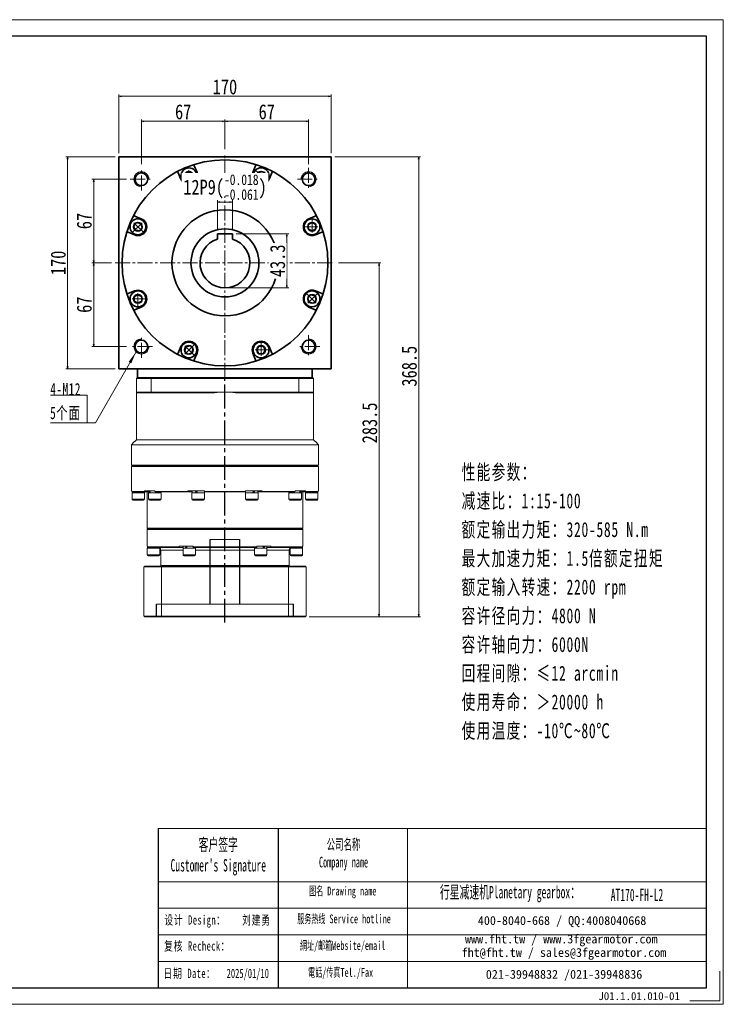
# Model space of a CAD drawing. Header units: millimetres. Extents: x -42 to 1087, y -38 to 750.
# Tile 5 of 5: x 515 to 1087, y -38 to 750. Entities that reach past the tile are written whole.
import ezdxf

# ---------------------------------------------------------------- set-up
doc = ezdxf.new("R2010")
doc.units = ezdxf.units.MM
doc.set_wipeout_variables(frame=1)
for name, pattern in [('CENTER2', [28.575, 19.05, -3.175, 3.175, -3.175]), ('DASHED', [0.75, 0.5, -0.25]), ('点画线', [18, 12, -2, 2, -2])]:
    doc.linetypes.add(name, pattern=pattern)
for name, color, linetype in [('3中心线层', 1, 'CENTER2'), ('6文字层', 3, 'Continuous'), ('7标注层', 4, 'Continuous')]:
    doc.layers.add(name, color=color, linetype=linetype)
for name, color, linetype, lineweight in [('EB0', 7, 'Continuous', 35), ('SLD-0', 7, 'Continuous', 18), ('中心线层', 1, '点画线', 18), ('图框_外框线', 7, 'Continuous', 18), ('尺寸线层', 3, 'Continuous', 18), ('粗实线层', 7, 'Continuous', 35)]:
    doc.layers.add(name, color=color, linetype=linetype, lineweight=lineweight)
doc.styles.add('SLDTEXTSTYLE4', font='SimSun.ttf', dxfattribs={"width": 0.566667})
doc.styles.get("Standard").update_dxf_attribs({"font": 'SimSun.ttf'})
doc.styles.add('宋体', font='SimSun.ttf', dxfattribs={"width": 0.8})
doc.styles.add('标准', font='SimSun.ttf', dxfattribs={"width": 0.667})
doc.styles.add('样式 1', font='SimSun.ttf')
doc.dimstyles.new('A水平标注$0', dxfattribs={"dimtxt": 3.5, "dimasz": 2, "dimexe": 1.5, "dimexo": 3, "dimgap": 1.1, "dimtad": 1, "dimtoh": 1, "dimdec": 4, "dimdsep": 46, "dimtxsty": '宋体', "dimblk": 'OPEN', "dimcen": 3, "dimclrd": 3, "dimclre": 3, "dimclrt": 6, "dimadec": 0, "dimazin": 0, "dimtm": 1e-09, "dimtfac": 1, "dimtdec": 4, "dimtix": 1, "dimtmove": 0, "dimatfit": 3, "dimldrblk": 'OPEN', "dimfxl": 0, "dimlwd": 13, "dimlwe": 13, "dimarcsym": 0})

# ---------------------------------------------------------------- blocks, each defined once
blk = doc.blocks.new('_Open')
at = {"color": 0, "linetype": 'ByBlock', "lineweight": -2}
for p, q in [((-1, 0.17), (0, 0)), ((-1, -0.17), (0, 0)), ((0, 0), (-1, 0))]:
    blk.add_line(p, q, dxfattribs=at)
blk = doc.blocks.new('*D13')
at = {"layer": 'Defpoints', "color": 0, "transparency": 16777216}
for p in [(764.1, 688.94), (594.1, 640.51), (764.1, 640.51)]:
    blk.add_point(p, dxfattribs=at)
at = {"layer": '尺寸线层', "color": 3, "lineweight": 13, "transparency": 16777216}
for p, q in [((594.1, 643.51), (594.1, 690.44)), ((596.1, 688.94), (762.1, 688.94)), ((764.1, 643.51), (764.1, 690.44))]:
    blk.add_line(p, q, dxfattribs=at)
at = {"layer": '尺寸线层', "color": 3, "lineweight": 13, "transparency": 16777216, "xscale": 2, "yscale": 2, "zscale": 2, "rotation": 180}
blk.add_blockref('_Open', (594.1, 688.94), dxfattribs=at)
at = {"layer": '尺寸线层', "color": 3, "lineweight": 13, "transparency": 16777216, "xscale": 2, "yscale": 2, "zscale": 2}
blk.add_blockref('_Open', (764.1, 688.94), dxfattribs=at)
at = {"layer": '尺寸线层', "color": 6, "transparency": 16777216, "insert": (679.1, 696.44), "char_height": 12, "attachment_point": 5, "style": '宋体'}
blk.add_mtext('170', dxfattribs=at)
blk = doc.blocks.new('*D14')
at = {"layer": 'Defpoints', "color": 0, "transparency": 16777216}
for p in [(764.1, 640.51), (743.6, 272.01), (834.36, 272.01)]:
    blk.add_point(p, dxfattribs=at)
at = {"layer": '尺寸线层', "color": 3, "lineweight": 13, "transparency": 16777216}
for p, q in [((767.1, 640.51), (835.86, 640.51)), ((834.36, 638.51), (834.36, 274.01)), ((746.6, 272.01), (835.86, 272.01))]:
    blk.add_line(p, q, dxfattribs=at)
at = {"layer": '尺寸线层', "color": 3, "lineweight": 13, "transparency": 16777216, "xscale": 2, "yscale": 2, "zscale": 2}
for p, rotation in [((834.36, 640.51), 90), ((834.36, 272.01), 270)]:
    blk.add_blockref('_Open', p, dxfattribs=dict(at, rotation=rotation))
at = {"layer": '尺寸线层', "color": 6, "transparency": 16777216, "insert": (826.86, 472.76), "char_height": 12, "attachment_point": 5, "rotation": 90, "style": '宋体'}
blk.add_mtext('368.5', dxfattribs=at)
blk = doc.blocks.new('*D15')
at = {"layer": 'Defpoints', "color": 0, "transparency": 16777216}
for p in [(767.1, 555.51), (743.6, 272.01), (802.61, 272.01)]:
    blk.add_point(p, dxfattribs=at)
at = {"layer": '尺寸线层', "color": 3, "lineweight": 13, "transparency": 16777216}
for p, q in [((770.1, 555.51), (804.11, 555.51)), ((802.61, 553.51), (802.61, 274.01)), ((746.6, 272.01), (804.11, 272.01))]:
    blk.add_line(p, q, dxfattribs=at)
at = {"layer": '尺寸线层', "color": 3, "lineweight": 13, "transparency": 16777216, "xscale": 2, "yscale": 2, "zscale": 2}
for p, rotation in [((802.61, 555.51), 90), ((802.61, 272.01), 270)]:
    blk.add_blockref('_Open', p, dxfattribs=dict(at, rotation=rotation))
at = {"layer": '尺寸线层', "color": 6, "transparency": 16777216, "insert": (795.11, 427.33), "char_height": 12, "attachment_point": 5, "rotation": 90, "style": '宋体'}
blk.add_mtext('283.5', dxfattribs=at)
blk = doc.blocks.new('*D16')
at = {"layer": 'Defpoints', "color": 0, "transparency": 16777216}
for p in [(679.1, 668.95), (679.1, 643.51), (612.1, 631.51)]:
    blk.add_point(p, dxfattribs=at)
at = {"layer": '尺寸线层', "color": 3, "lineweight": 13, "transparency": 16777216}
for p, q in [((612.1, 634.51), (612.1, 670.45)), ((679.1, 646.51), (679.1, 670.45)), ((614.1, 668.95), (677.1, 668.95))]:
    blk.add_line(p, q, dxfattribs=at)
at = {"layer": '尺寸线层', "color": 3, "lineweight": 13, "transparency": 16777216, "xscale": 2, "yscale": 2, "zscale": 2, "rotation": 180}
blk.add_blockref('_Open', (612.1, 668.95), dxfattribs=at)
at = {"layer": '尺寸线层', "color": 3, "lineweight": 13, "transparency": 16777216, "xscale": 2, "yscale": 2, "zscale": 2}
blk.add_blockref('_Open', (679.1, 668.95), dxfattribs=at)
at = {"layer": '尺寸线层', "color": 6, "transparency": 16777216, "insert": (645.6, 676.45), "char_height": 12, "attachment_point": 5, "style": '宋体'}
blk.add_mtext('67', dxfattribs=at)
blk = doc.blocks.new('*D17')
at = {"layer": 'Defpoints', "color": 0, "transparency": 16777216}
for p in [(746.1, 668.95), (679.1, 643.51), (746.1, 631.51)]:
    blk.add_point(p, dxfattribs=at)
at = {"layer": '尺寸线层', "color": 3, "lineweight": 13, "transparency": 16777216}
for p, q in [((679.1, 646.51), (679.1, 670.45)), ((746.1, 634.51), (746.1, 670.45)), ((681.1, 668.95), (744.1, 668.95))]:
    blk.add_line(p, q, dxfattribs=at)
at = {"layer": '尺寸线层', "color": 3, "lineweight": 13, "transparency": 16777216, "xscale": 2, "yscale": 2, "zscale": 2, "rotation": 180}
blk.add_blockref('_Open', (679.1, 668.95), dxfattribs=at)
at = {"layer": '尺寸线层', "color": 3, "lineweight": 13, "transparency": 16777216, "xscale": 2, "yscale": 2, "zscale": 2}
blk.add_blockref('_Open', (746.1, 668.95), dxfattribs=at)
at = {"layer": '尺寸线层', "color": 6, "transparency": 16777216, "insert": (712.6, 676.45), "char_height": 12, "attachment_point": 5, "style": '宋体'}
blk.add_mtext('67', dxfattribs=at)
blk = doc.blocks.new('*D18')
at = {"layer": 'Defpoints', "color": 0, "transparency": 16777216}
for p in [(603.1, 622.51), (573.86, 555.51), (591.1, 555.51)]:
    blk.add_point(p, dxfattribs=at)
at = {"layer": '尺寸线层', "color": 3, "lineweight": 13, "transparency": 16777216}
for p, q in [((600.1, 622.51), (572.36, 622.51)), ((573.86, 620.51), (573.86, 557.51)), ((588.1, 555.51), (572.36, 555.51))]:
    blk.add_line(p, q, dxfattribs=at)
at = {"layer": '尺寸线层', "color": 3, "lineweight": 13, "transparency": 16777216, "xscale": 2, "yscale": 2, "zscale": 2}
for p, rotation in [((573.86, 622.51), 90), ((573.86, 555.51), 270)]:
    blk.add_blockref('_Open', p, dxfattribs=dict(at, rotation=rotation))
at = {"layer": '尺寸线层', "color": 6, "transparency": 16777216, "insert": (566.36, 589.01), "char_height": 12, "attachment_point": 5, "rotation": 90, "style": '宋体'}
blk.add_mtext('67', dxfattribs=at)
blk = doc.blocks.new('*D19')
at = {"layer": 'Defpoints', "color": 0, "transparency": 16777216}
for p in [(591.1, 555.51), (573.86, 488.51), (603.1, 488.51)]:
    blk.add_point(p, dxfattribs=at)
at = {"layer": '尺寸线层', "color": 3, "lineweight": 13, "transparency": 16777216}
for p, q in [((588.1, 555.51), (572.36, 555.51)), ((573.86, 553.51), (573.86, 490.51)), ((600.1, 488.51), (572.36, 488.51))]:
    blk.add_line(p, q, dxfattribs=at)
at = {"layer": '尺寸线层', "color": 3, "lineweight": 13, "transparency": 16777216, "xscale": 2, "yscale": 2, "zscale": 2}
for p, rotation in [((573.86, 555.51), 90), ((573.86, 488.51), 270)]:
    blk.add_blockref('_Open', p, dxfattribs=dict(at, rotation=rotation))
at = {"layer": '尺寸线层', "color": 6, "transparency": 16777216, "insert": (566.36, 522.01), "char_height": 12, "attachment_point": 5, "rotation": 90, "style": '宋体'}
blk.add_mtext('67', dxfattribs=at)
blk = doc.blocks.new('*D20')
at = {"layer": 'Defpoints', "color": 0, "transparency": 16777216}
for p in [(594.1, 640.51), (552.99, 470.51), (594.1, 470.51)]:
    blk.add_point(p, dxfattribs=at)
at = {"layer": '尺寸线层', "color": 3, "lineweight": 13, "transparency": 16777216}
for p, q in [((591.1, 640.51), (551.49, 640.51)), ((552.99, 638.51), (552.99, 472.51)), ((591.1, 470.51), (551.49, 470.51))]:
    blk.add_line(p, q, dxfattribs=at)
at = {"layer": '尺寸线层', "color": 3, "lineweight": 13, "transparency": 16777216, "xscale": 2, "yscale": 2, "zscale": 2}
for p, rotation in [((552.99, 640.51), 90), ((552.99, 470.51), 270)]:
    blk.add_blockref('_Open', p, dxfattribs=dict(at, rotation=rotation))
at = {"layer": '尺寸线层', "color": 6, "transparency": 16777216, "insert": (545.49, 555.51), "char_height": 12, "attachment_point": 5, "rotation": 90, "style": '宋体'}
blk.add_mtext('170', dxfattribs=at)
blk = doc.blocks.new('*X5')
at = {"layer": '中心线层', "linetype": '点画线', "lineweight": 18}
for p, q in [((-7.37, 0), (7.37, 0)), ((0, -7.37), (0, 7.37))]:
    blk.add_line(p, q, dxfattribs=at)
at = {"layer": '粗实线层'}
for p, q in [((-3.46, 0), (-1.73, 3)), ((-3.46, 0), (-1.73, -3)), ((-1.73, 3), (1.73, 3)), ((3.46, 0), (1.73, 3)), ((3.46, 0), (1.73, 3)), ((3.46, 0), (1.73, -3)), ((-1.73, -3), (1.73, -3))]:
    blk.add_line(p, q, dxfattribs=at)
blk.add_circle((0, 0), 3.46, dxfattribs=at)
for start, end in [(0, 180), (180, 360)]:
    blk.add_arc((0, 0), 6.37, start, end, dxfattribs=at)
blk = doc.blocks.new('*X6')
at = {"layer": '尺寸线层', "linetype": 'Continuous'}
blk.add_hatch(color=0, dxfattribs=at).paths.add_polyline_path([(39.19, 56.94), (35.35, 47.73), (33.2, 48.96)], flags=0)
at = {"layer": '尺寸线层', "color": 0, "linetype": 'Continuous'}
blk.add_line((39.19, 56.94), (6.6, 0), dxfattribs=at)
at = {"layer": '尺寸线层', "color": 0}
for p, q in [((0, 22.12), (-29.39, 22.12)), ((0, 0), (0, 22.12)), ((0, 0), (-29.39, 0)), ((6.6, 0), (0, 0))]:
    blk.add_line(p, q, dxfattribs=at)
at = {"layer": '尺寸线层', "color": 0, "insert": (-4.95, 1.98), "char_height": 9.9, "width": 48.8791, "attachment_point": 9, "line_spacing_factor": 1.15057, "style": '标准'}
blk.add_mtext('\\T1.1;4-M12\\P5个面', dxfattribs=at)
blk = doc.blocks.new('*D26')
at = {"layer": 'Defpoints', "color": 0, "transparency": 16777216}
for p in [(685.1, 578.81), (679.1, 535.51), (728.68, 535.51)]:
    blk.add_point(p, dxfattribs=at)
at = {"layer": '尺寸线层', "color": 3, "lineweight": 13, "transparency": 16777216}
for p, q in [((688.1, 578.81), (730.18, 578.81)), ((728.68, 576.81), (728.68, 537.51)), ((682.1, 535.51), (730.18, 535.51))]:
    blk.add_line(p, q, dxfattribs=at)
at = {"layer": '尺寸线层', "color": 3, "lineweight": 13, "transparency": 16777216, "xscale": 2, "yscale": 2, "zscale": 2}
for p, rotation in [((728.68, 578.81), 90), ((728.68, 535.51), 270)]:
    blk.add_blockref('_Open', p, dxfattribs=dict(at, rotation=rotation))
at = {"layer": '尺寸线层', "color": 6, "transparency": 16777216, "insert": (721.31, 557.16), "char_height": 12, "attachment_point": 5, "rotation": 90, "style": '宋体', "bg_fill": 3, "box_fill_scale": 1.1, "bg_fill_color": 257, "bg_fill_transparency": 0}
blk.add_mtext('43.3', dxfattribs=at)
blk = doc.blocks.new('*D27')
at = {"layer": 'Defpoints', "color": 0, "transparency": 16777216}
for p in [(673.1, 578.81), (685.1, 578.81)]:
    blk.add_point(p, dxfattribs=at)
at = {"layer": '尺寸线层', "color": 3, "lineweight": 13, "transparency": 16777216}
for p, q in [((673.1, 581.81), (673.1, 605.75)), ((683.1, 604.25), (675.1, 604.25)), ((685.1, 581.81), (685.1, 605.75))]:
    blk.add_line(p, q, dxfattribs=at)
at = {"layer": '尺寸线层', "color": 3, "lineweight": 13, "transparency": 16777216, "xscale": 2, "yscale": 2, "zscale": 2, "rotation": 180}
blk.add_blockref('_Open', (673.1, 604.25), dxfattribs=at)
at = {"layer": '尺寸线层', "color": 3, "lineweight": 13, "transparency": 16777216, "xscale": 2, "yscale": 2, "zscale": 2}
blk.add_blockref('_Open', (685.1, 604.25), dxfattribs=at)
at = {"layer": '尺寸线层', "color": 6, "transparency": 16777216, "insert": (679.1, 616.2), "char_height": 12, "attachment_point": 5, "style": '宋体', "bg_fill": 3, "box_fill_scale": 1.1, "bg_fill_color": 257, "bg_fill_transparency": 0}
blk.add_mtext('{\\A1;\\A1;12P9({\\H0.707107x;\\S-0.018^ -0.061;})}', dxfattribs=at)
at = {"layer": 'Defpoints', "color": 0, "transparency": 16777216}
blk.add_point((673.1, 604.25), dxfattribs=at)

msp = doc.modelspace()

# ---------------------------------------------------------------- linework, layer by layer
at = {"color": 7, "linetype": 'Continuous', "lineweight": 15}
for p, q in [((608.10302, 463.01379), (619.81348, 463.01379)), ((608.10302, 463.01379), (608.10302, 452.01379)), ((619.99507, 463.51379), (608.60302, 463.51379)), ((619.81348, 452.01379), (619.81348, 463.01379)), ((619.81348, 463.01379), (738.39257, 463.01379)), ((738.21097, 463.51379), (619.99507, 463.51379)), ((749.60302, 463.51379), (738.21097, 463.51379)), ((738.39257, 463.01379), (750.10302, 463.01379)), ((738.39257, 463.01379), (738.39257, 452.01379)), ((750.10302, 452.01379), (750.10302, 463.01379)), ((619.81348, 452.01379), (608.10302, 452.01379)), ((608.60302, 451.51379), (619.99507, 451.51379)), ((679.10302, 452.01379), (619.81348, 452.01379)), ((619.99507, 451.51379), (670.69172, 451.51379)), ((738.39257, 452.01379), (679.10302, 452.01379)), ((687.51432, 451.51379), (738.21097, 451.51379)), ((738.21097, 451.51379), (749.60302, 451.51379)), ((750.10302, 452.01379), (738.39257, 452.01379)), ((750.10302, 413.81379), (608.10302, 413.81379)), ((754.10302, 409.81379), (604.10302, 409.81379)), ((754.10302, 393.61379), (604.10302, 393.61379)), ((604.10302, 392.31379), (679.10302, 392.31379)), ((679.10302, 392.81379), (604.60302, 392.81379)), ((753.60302, 392.81379), (679.10302, 392.81379)), ((679.10302, 392.31379), (754.10302, 392.31379)), ((604.10302, 373.01379), (604.43776, 373.01379)), ((604.43776, 372.51379), (604.43776, 373.01379)), ((614.53718, 372.51379), (604.43776, 372.51379)), ((609.60302, 371.41379), (604.60302, 371.41379)), ((604.92761, 372.01379), (615.01063, 372.01379)), ((614.60302, 371.41379), (609.60302, 371.41379)), ((614.53718, 373.01379), (614.53718, 372.51379)), ((614.53718, 373.01379), (622.85793, 373.01379)), ((617.93634, 372.01379), (615.01063, 372.01379)), ((625.81527, 371.41379), (617.87634, 371.41379)), ((622.85793, 372.51379), (622.85793, 373.01379)), ((649.29856, 372.51379), (622.85793, 372.51379)), ((623.17707, 372.01379), (649.57477, 372.01379)), ((627.87634, 371.41379), (625.81527, 371.41379)), ((649.29856, 373.01379), (649.29856, 372.51379)), ((649.29856, 373.01379), (662.76181, 373.01379)), ((652.68634, 372.01379), (649.57477, 372.01379)), ((662.38162, 371.41379), (652.62634, 371.41379)), ((662.62634, 371.41379), (662.38162, 371.41379)), ((662.79097, 372.01379), (662.56634, 372.01379)), ((662.76181, 372.51379), (662.76181, 373.01379)), ((695.44423, 372.51379), (662.76181, 372.51379)), ((662.78835, 372.01379), (695.41769, 372.01379)), ((695.6397, 372.01379), (695.32418, 372.01379)), ((695.44423, 373.01379), (695.44423, 372.51379)), ((695.44423, 373.01379), (708.90748, 373.01379)), ((705.5797, 371.41379), (695.5797, 371.41379)), ((708.63128, 372.01379), (705.5197, 372.01379)), ((708.63128, 372.01379), (735.02897, 372.01379)), ((708.90748, 372.51379), (708.90748, 373.01379)), ((735.34812, 372.51379), (708.90748, 372.51379)), ((740.3297, 371.41379), (730.3297, 371.41379)), ((735.34812, 373.01379), (735.34812, 372.51379)), ((735.34812, 373.01379), (743.66886, 373.01379)), ((743.19541, 372.01379), (740.2697, 372.01379)), ((743.19541, 372.01379), (753.27844, 372.01379)), ((753.60302, 371.41379), (743.60302, 371.41379)), ((743.66886, 372.51379), (743.66886, 373.01379)), ((753.76828, 372.51379), (743.66886, 372.51379)), ((753.76828, 373.01379), (753.76828, 372.51379)), ((753.76828, 373.01379), (754.10302, 373.01379)), ((609.60302, 366.16379), (604.60302, 366.16379)), ((605.35302, 365.41379), (609.60302, 365.41379)), ((614.60302, 366.16379), (609.60302, 366.16379)), ((609.60302, 365.41379), (613.85302, 365.41379)), ((625.81527, 366.16379), (617.87634, 366.16379)), ((618.62634, 365.41379), (625.37443, 365.41379)), ((625.37443, 365.41379), (627.12634, 365.41379)), ((627.87634, 366.16379), (625.81527, 366.16379)), ((662.38162, 366.16379), (652.62634, 366.16379)), ((653.37634, 365.41379), (661.66833, 365.41379)), ((661.66833, 365.41379), (661.87634, 365.41379)), ((662.62634, 366.16379), (662.38162, 366.16379)), ((705.5797, 366.16379), (695.5797, 366.16379)), ((696.3297, 365.41379), (704.8297, 365.41379)), ((740.3297, 366.16379), (730.3297, 366.16379)), ((731.0797, 365.41379), (739.5797, 365.41379)), ((753.60302, 366.16379), (743.60302, 366.16379)), ((744.35302, 365.41379), (752.85302, 365.41379)), ((741.60302, 343.01379), (616.60302, 343.01379)), ((616.60302, 342.01379), (679.10302, 342.01379)), ((679.10302, 342.51379), (617.10302, 342.51379)), ((617.10302, 342.51379), (741.10302, 342.51379)), ((741.10302, 342.51379), (679.10302, 342.51379)), ((679.10302, 342.01379), (741.60302, 342.01379)), ((616.60302, 328.51379), (616.93691, 328.51379)), ((621.85302, 326.91379), (616.85302, 326.91379)), ((616.93691, 328.01379), (616.93691, 328.51379)), ((642.43264, 328.01379), (616.93691, 328.01379)), ((617.43057, 327.51379), (642.75485, 327.51379)), ((626.85302, 326.91379), (621.85302, 326.91379)), ((627.60302, 325.51379), (645.47802, 325.51379)), ((642.43264, 328.51379), (642.43264, 328.01379)), ((642.43264, 328.51379), (653.60729, 328.51379)), ((642.75485, 327.51379), (645.53802, 327.51379)), ((654.80815, 326.91379), (645.47802, 326.91379)), ((653.60729, 328.01379), (653.60729, 328.51379)), ((704.59875, 328.01379), (653.60729, 328.01379)), ((653.77874, 327.51379), (704.4273, 327.51379)), ((655.47802, 326.91379), (654.80815, 326.91379)), ((655.47802, 325.51379), (702.72802, 325.51379)), ((655.78977, 327.51379), (655.97802, 327.51379)), ((702.22802, 327.51379), (702.41627, 327.51379)), ((712.72802, 326.91379), (702.72802, 326.91379)), ((704.59875, 328.51379), (704.59875, 328.01379)), ((704.59875, 328.51379), (715.77341, 328.51379)), ((712.66802, 327.51379), (715.45119, 327.51379)), ((712.72802, 325.51379), (730.60302, 325.51379)), ((715.45119, 327.51379), (740.77547, 327.51379)), ((715.77341, 328.01379), (715.77341, 328.51379)), ((741.26914, 328.01379), (715.77341, 328.01379)), ((741.35302, 326.91379), (731.35302, 326.91379)), ((741.26914, 328.51379), (741.26914, 328.01379)), ((741.26914, 328.51379), (741.60302, 328.51379)), ((621.85302, 321.66379), (616.85302, 321.66379)), ((617.60302, 320.91379), (621.85302, 320.91379)), ((626.85302, 321.66379), (621.85302, 321.66379)), ((621.85302, 320.91379), (626.10302, 320.91379)), ((654.80815, 321.66379), (645.47802, 321.66379)), ((646.22802, 320.91379), (654.15863, 320.91379)), ((654.15863, 320.91379), (654.72802, 320.91379)), ((655.47802, 321.66379), (654.80815, 321.66379)), ((712.72802, 321.66379), (702.72802, 321.66379)), ((703.47802, 320.91379), (711.97802, 320.91379)), ((741.35302, 321.66379), (731.35302, 321.66379)), ((732.10302, 320.91379), (740.60302, 320.91379)), ((614.10302, 312.01379), (628.29702, 312.01379)), ((614.10302, 312.01379), (614.10302, 272.51379)), ((628.46953, 312.51379), (614.60302, 312.51379)), ((730.60302, 313.01379), (627.60302, 313.01379)), ((628.29702, 312.01379), (729.90902, 312.01379)), ((628.29702, 272.51379), (628.29702, 312.01379)), ((729.73651, 312.51379), (628.46953, 312.51379)), ((743.60302, 312.51379), (729.73651, 312.51379)), ((729.90902, 312.01379), (744.10302, 312.01379)), ((729.90902, 312.01379), (729.90902, 272.51379)), ((744.10302, 272.51379), (744.10302, 312.01379)), ((628.29702, 272.51379), (614.10302, 272.51379)), ((614.60302, 272.01379), (628.46953, 272.01379)), ((729.90902, 272.51379), (628.29702, 272.51379)), ((628.46953, 272.01379), (729.73651, 272.01379)), ((729.73651, 272.01379), (743.60302, 272.01379)), ((744.10302, 272.51379), (729.90902, 272.51379))]:
    msp.add_line(p, q, dxfattribs=at)
at = {"color": 6, "linetype": 'DASHED', "lineweight": 15}
for p, q in [((667.10302, 334.01379), (691.10302, 334.01379)), ((624.10302, 282.01379), (734.10302, 282.01379))]:
    msp.add_line(p, q, dxfattribs=at)
msp.add_line((721.65212, 102.37406), (721.65212, -25.10921))
at = {"color": 7, "linetype": 'Continuous', "lineweight": 15}
for centre, radius, start, end in [((679.10302, 381.01379), 71, 90, 96.80375483), ((679.10302, 381.01379), 71, 83.19624517, 90), ((605.35302, 366.16379), 0.75, 180, 270), ((613.85302, 366.16379), 0.75, 270, 0), ((618.62634, 366.16379), 0.75, 180, 270), ((627.12634, 366.16379), 0.75, 270, 0), ((653.37634, 366.16379), 0.75, 180, 270), ((661.87634, 366.16379), 0.75, 270, 0), ((696.3297, 366.16379), 0.75, 180, 270), ((704.8297, 366.16379), 0.75, 270, 0), ((731.0797, 366.16379), 0.75, 180, 270), ((739.5797, 366.16379), 0.75, 270, 0), ((744.35302, 366.16379), 0.75, 180, 270), ((752.85302, 366.16379), 0.75, 270, 0), ((625.60302, 325.51379), 2, 0, 30.16812693), ((732.60302, 325.51379), 2, 149.81508116, 180), ((617.60302, 321.66379), 0.75, 180, 270), ((626.10302, 321.66379), 0.75, 270, 0), ((646.22802, 321.66379), 0.75, 180, 270), ((654.72802, 321.66379), 0.75, 270, 0), ((703.47802, 321.66379), 0.75, 180, 270), ((711.97802, 321.66379), 0.75, 270, 0), ((732.10302, 321.66379), 0.75, 180, 270), ((740.60302, 321.66379), 0.75, 270, 0)]:
    msp.add_arc(centre, radius, start, end, dxfattribs=at)
at = {"color": 7, "linetype": 'Continuous', "lineweight": 15, "extrusion": (0, 0, -1)}
for centre, major_axis, ratio, start_param, end_param in [((609.60302, 371.41379), (0, 8.55633), 0.577350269, 4.71238898, 4.809291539), ((622.87634, 373.01379), (3.53747, 8.43319), 0.408881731, 4.354424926, 4.542528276), ((622.87634, 371.41379), (3.53747, 8.43319), 0.408881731, 4.542528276, 4.730631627), ((657.62634, 373.01379), (4.80121, 8.53127), 0.13629391, 4.44773239, 4.63583574), ((657.62634, 373.01379), (3.24616, 5.76811), 0.13629391, 4.355607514, 4.63583574), ((657.62634, 371.41379), (4.80121, 8.53127), 0.13629391, 4.63583574, 4.823939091), ((700.5797, 373.01379), (4.80121, 8.53127), 0.13629391, 1.494243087, 1.682346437), ((700.5797, 371.41379), (3.24616, 5.76811), 0.13629391, 1.214014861, 1.494243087), ((700.5797, 371.41379), (4.80121, 8.53127), 0.13629391, 1.306139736, 1.494243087), ((735.3297, 373.01379), (3.53747, 8.43319), 0.408881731, 1.400935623, 1.589038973), ((735.3297, 371.41379), (3.53747, 8.43319), 0.408881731, 1.212832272, 1.400935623), ((748.60302, 373.01379), (0, 8.55633), 0.577350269, 1.661661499, 1.758899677), ((748.60302, 371.41379), (0, 8.55633), 0.577350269, 1.473893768, 1.570796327), ((621.85302, 328.51379), (0, 8.55633), 0.577350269, 4.618754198, 4.71238898), ((621.85302, 326.91379), (0, 8.55633), 0.577350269, 4.71238898, 4.837645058), ((650.47802, 328.51379), (4.54557, 8.49348), 0.227735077, 4.403003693, 4.591107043), ((650.47802, 326.91379), (4.54557, 8.49348), 0.227735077, 4.591107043, 4.779210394), ((650.47802, 328.51379), (3.07332, 5.74255), 0.227735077, 4.452374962, 4.591107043), ((707.72802, 328.51379), (4.54557, 8.49348), 0.227735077, 1.44951439, 1.63761774), ((707.72802, 326.91379), (3.07332, 5.74255), 0.227735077, 1.310782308, 1.44951439), ((707.72802, 326.91379), (4.54557, 8.49348), 0.227735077, 1.261411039, 1.44951439), ((736.35302, 328.51379), (0, 8.55633), 0.577350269, 1.570796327, 1.758899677), ((736.35302, 326.91379), (0, 8.55633), 0.577350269, 1.477161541, 1.570796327)]:
    msp.add_ellipse(centre, major_axis=major_axis, ratio=ratio, start_param=start_param, end_param=end_param, dxfattribs=at)
at = {"color": 7, "linetype": 'Continuous', "lineweight": 15}
for points in [[(608.60302, 463.51379), (608.10302, 463.01379)], [(619.99507, 463.51379), (619.81348, 463.01379)], [(738.21097, 463.51379), (738.39257, 463.01379)], [(750.10302, 463.01379), (749.60302, 463.51379)], [(608.10302, 413.81379), (608.10302, 452.01379)], [(608.60302, 451.51379), (608.10302, 452.01379)], [(619.99507, 451.51379), (619.81348, 452.01379)], [(738.21097, 451.51379), (738.39257, 452.01379)], [(749.60302, 451.51379), (750.10302, 452.01379)], [(750.10302, 452.01379), (750.10302, 413.81379)], [(604.10302, 409.81379), (608.10302, 413.81379)], [(750.10302, 413.81379), (754.10302, 409.81379)], [(604.10302, 393.61379), (604.10302, 409.81379)], [(754.10302, 409.81379), (754.10302, 393.61379)], [(604.90302, 392.81379), (604.10302, 393.61379)], [(604.10302, 392.31379), (604.60302, 392.81379)], [(604.10302, 373.01379), (604.10302, 392.31379)], [(754.10302, 393.61379), (753.30302, 392.81379)], [(753.60302, 392.81379), (754.10302, 392.31379)], [(754.10302, 392.31379), (754.10302, 373.01379)], [(604.43776, 372.51379), (604.92761, 372.01379)], [(604.60302, 366.16379), (604.60302, 371.41379)], [(615.01063, 372.01379), (614.53718, 372.51379)], [(614.54302, 372.01379), (614.54302, 371.41379)], [(614.60302, 371.41379), (614.60302, 366.16379)], [(616.60302, 343.01379), (616.60302, 372.01379)], [(617.87634, 366.16379), (617.87634, 371.41379)], [(617.93634, 371.41379), (617.93634, 373.01379)], [(622.85793, 372.51379), (623.17707, 372.01379)], [(627.81634, 372.01379), (627.81634, 371.41379)], [(627.87634, 371.41379), (627.87634, 366.16379)], [(649.57477, 372.01379), (649.29856, 372.51379)], [(652.62634, 366.16379), (652.62634, 371.41379)], [(652.68634, 371.41379), (652.68634, 373.01379)], [(662.56634, 373.01379), (662.56634, 371.41379)], [(662.62634, 371.41379), (662.62634, 366.16379)], [(662.76181, 372.51379), (662.78835, 372.01379)], [(695.41769, 372.01379), (695.44423, 372.51379)], [(695.5797, 366.16379), (695.5797, 371.41379)], [(695.6397, 371.41379), (695.6397, 373.01379)], [(705.5197, 373.01379), (705.5197, 371.41379)], [(705.5797, 371.41379), (705.5797, 366.16379)], [(708.90748, 372.51379), (708.63128, 372.01379)], [(730.3297, 366.16379), (730.3297, 371.41379)], [(730.3897, 371.41379), (730.3897, 372.01379)], [(735.02897, 372.01379), (735.34812, 372.51379)], [(740.2697, 373.01379), (740.2697, 371.41379)], [(740.3297, 371.41379), (740.3297, 366.16379)], [(741.60302, 372.01379), (741.60302, 343.01379)], [(743.66886, 372.51379), (743.19541, 372.01379)], [(743.60302, 366.16379), (743.60302, 371.41379)], [(743.66302, 371.41379), (743.66302, 372.01379)], [(753.27844, 372.01379), (753.76828, 372.51379)], [(753.60302, 371.41379), (753.60302, 366.16379)], [(617.10302, 342.51379), (616.60302, 343.01379)], [(616.60302, 342.01379), (617.10302, 342.51379)], [(616.60302, 328.51379), (616.60302, 342.01379)], [(741.60302, 343.01379), (741.10302, 342.51379)], [(741.10302, 342.51379), (741.60302, 342.01379)], [(741.60302, 342.01379), (741.60302, 328.51379)], [(616.85302, 321.66379), (616.85302, 326.91379)], [(616.93691, 328.01379), (617.43057, 327.51379)], [(626.79302, 327.13885), (626.79302, 326.91379)], [(626.85302, 326.91379), (626.85302, 321.66379)], [(627.60302, 313.01379), (627.60302, 325.51379)], [(642.75485, 327.51379), (642.43264, 328.01379)], [(645.47802, 321.66379), (645.47802, 326.91379)], [(645.53802, 326.91379), (645.53802, 328.51379)], [(653.60729, 328.01379), (653.77874, 327.51379)], [(655.41802, 327.51379), (655.41802, 326.91379)], [(655.47802, 326.91379), (655.47802, 321.66379)], [(702.72802, 321.66379), (702.72802, 326.91379)], [(702.78802, 326.91379), (702.78802, 327.51379)], [(704.4273, 327.51379), (704.59875, 328.01379)], [(712.66802, 328.51379), (712.66802, 326.91379)], [(712.72802, 326.91379), (712.72802, 321.66379)], [(715.77341, 328.01379), (715.45119, 327.51379)], [(730.60302, 325.51379), (730.60302, 313.01379)], [(731.35302, 321.66379), (731.35302, 326.91379)], [(731.41302, 326.91379), (731.41302, 327.10619)], [(740.77547, 327.51379), (741.26914, 328.01379)], [(741.35302, 326.91379), (741.35302, 321.66379)], [(614.10302, 312.01379), (614.60302, 312.51379)], [(628.10302, 312.51379), (627.60302, 313.01379)], [(628.46953, 312.51379), (628.29702, 312.01379)], [(729.90902, 312.01379), (729.73651, 312.51379)], [(730.60302, 313.01379), (730.10302, 312.51379)], [(743.60302, 312.51379), (744.10302, 312.01379)], [(614.60302, 272.01379), (614.10302, 272.51379)], [(628.29702, 272.51379), (628.46953, 272.01379)], [(729.73651, 272.01379), (729.90902, 272.51379)], [(744.10302, 272.51379), (743.60302, 272.01379)]]:
    msp.add_open_spline(points, degree=1, dxfattribs=at)
for points, knots in [([(627.33279, 326.52062), (627.33009, 326.52844), (627.3213, 326.55397), (626.95017, 327.11365), (626.34291, 327.46699), (625.87805, 327.50334), (625.7444, 327.51379)], [0, 0, 0, 0, 0.326549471, 1.065534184, 1.708406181, 1.967821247, 1.967821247, 1.967821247, 1.967821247]), ([(655.41802, 327.37206), (655.45407, 327.393), (655.63705, 327.49933), (655.72175, 327.50735), (655.78977, 327.51379)], [0, 0, 0, 0, 0.0791132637, 0.4016294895, 0.4016294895, 0.4016294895, 0.4016294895]), ([(702.41627, 327.51379), (702.50226, 327.50204), (702.59142, 327.48986), (702.78128, 327.38095), (702.78802, 327.37708)], [0, 0, 0, 0, 0.3845346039, 0.3986983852, 0.3986983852, 0.3986983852, 0.3986983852]), ([(732.46165, 327.51379), (732.2776, 327.49481), (731.73332, 327.43866), (731.24379, 327.04996), (730.96052, 326.69056), (730.84404, 326.46577), (730.86728, 326.5094), (730.87326, 326.52062)], [0, 0, 0, 0, 0.371254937, 1.097915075, 1.483628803, 1.880459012, 2.017902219, 2.017902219, 2.017902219, 2.017902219])]:
    msp.add_open_spline(points, degree=3, knots=knots, dxfattribs=at)
at = {"layer": '3中心线层'}
msp.add_line((679.10302, 267.46498), (679.10302, 463.51379), dxfattribs=at)
at = {"layer": '3中心线层', "color": 6, "linetype": 'DASHED'}
for p, q in [((667.10302, 282.01379), (667.10302, 334.01379)), ((691.10302, 282.01379), (691.10302, 334.01379)), ((624.10302, 272.01379), (624.10302, 282.01379)), ((734.10302, 272.01379), (734.10302, 282.01379))]:
    msp.add_line(p, q, dxfattribs=at)
at = {"layer": '7标注层', "color": 0}
msp.add_line((625.48591, 102.37406), (625.48591, -25.08741), dxfattribs=at)
at = {"layer": 'EB0', "linetype": 'Continuous', "lineweight": 35}
msp.add_line((609.10302, 463.51379), (749.10302, 463.51379), dxfattribs=at)
at = {"layer": '中心线层'}
for p, q in [((679.10302, 463.51379), (679.10302, 643.51379)), ((612.10302, 613.51379), (612.10302, 631.51379)), ((746.10302, 631.51379), (746.10302, 613.51379)), ((603.10302, 622.51379), (621.10302, 622.51379)), ((737.10302, 622.51379), (755.10302, 622.51379)), ((591.10302, 555.51379), (767.10302, 555.51379)), ((612.10302, 479.51379), (612.10302, 497.51379)), ((746.10302, 497.51379), (746.10302, 479.51379)), ((621.10302, 488.51379), (603.10302, 488.51379)), ((755.10302, 488.51379), (737.10302, 488.51379))]:
    msp.add_line(p, q, dxfattribs=at)
at = {"layer": '图框_外框线'}
for p, q in [((625.48591, 102.37406), (721.65212, 102.37406)), ((721.65212, 102.37406), (721.65212, -25.08741)), ((721.65212, 102.37406), (1064.99312, 102.37406)), ((825.26474, 102.37406), (825.26474, -25.08741)), ((625.48591, 59.84006), (721.65212, 59.84006)), ((721.65212, 59.84006), (1064.99312, 59.84006)), ((625.48591, 38.57307), (1064.99312, 38.57307)), ((625.48591, 17.30607), (1064.99312, 17.30607)), ((625.48591, -3.96092), (1064.99312, -3.96092))]:
    msp.add_line(p, q, dxfattribs=at)
at = {"layer": '图框_外框线', "color": 3}
msp.add_lwpolyline([(1075.61487, -11.81023), (1075.61487, -35.70916), (1051.71593, -35.70916)], dxfattribs=at)
at = {"layer": '粗实线层'}
for p, q in [((594.10302, 470.51379), (594.10302, 640.51379)), ((594.10302, 640.51379), (764.10302, 640.51379)), ((764.10302, 470.51379), (764.10302, 640.51379)), ((685.10302, 578.81379), (673.10302, 578.81379)), ((673.10302, 578.81379), (673.10302, 574.59258)), ((685.10302, 574.59258), (685.10302, 578.81379)), ((609.10302, 463.51379), (609.10302, 470.51379)), ((749.10302, 463.51379), (749.10302, 470.51379))]:
    msp.add_line(p, q, dxfattribs=at)
msp.add_lwpolyline([(764.10302, 470.51379), (594.10302, 470.51379)], dxfattribs=at)
for centre, radius in [((679.10302, 555.51379), 82.5), ((612.10302, 622.51379), 5.1), ((746.10302, 622.51379), 5.1), ((679.10302, 555.51379), 42.5), ((679.10302, 555.51379), 27.25), ((612.10302, 488.51379), 5.1), ((746.10302, 488.51379), 5.1)]:
    msp.add_circle(centre, radius, dxfattribs=at)
at = {"layer": '粗实线层', "lineweight": 18}
for centre, start, end in [((612.10302, 622.51379), 0, 270), ((746.10302, 622.51379), 270, 180), ((612.10302, 488.51379), 90, 360), ((746.10302, 488.51379), 180, 90)]:
    msp.add_arc(centre, 6, start, end, dxfattribs=at)
at = {"layer": '粗实线层'}
msp.add_arc((679.10302, 555.51379), 20, 107.45760312, 72.54239688, dxfattribs=at)

# ---------------------------------------------------------------- block references
at = {"layer": '尺寸线层'}
msp.add_blockref('*X6', (568.67027, 427.33149), dxfattribs=at)

# ---------------------------------------------------------------- texts
at = {"layer": '6文字层', "insert": (978.35537, -28.5708), "char_height": 6.4058615, "width": 46.2336896, "attachment_point": 1, "style": '样式 1'}
msp.add_mtext('J01.1.01.010-01', dxfattribs=at)
at = {"layer": 'SLD-0', "color": 1, "attachment_point": 2}
for s, insert, char_height, width, style in [("{\\fSimSun|b1|i0|c134|p2;客户签字\\PCustomer's Signature}", (673.73477, 94.5051), 9.9245981, 123.4630234, 'SLDTEXTSTYLE4'), ('{\\fSimSun|b1|i0|c134|p2;公司名称\\PCompany name}', (774.11558, 93.97826), 8.5067984, 110.136478, 'SLDTEXTSTYLE4'), ('{\\fSimSun|b1|i0|c134|p2;图名 Drawing name}', (773.5341, 55.9198), 7.0889986, 90.6589658, 'SLDTEXTSTYLE4'), ('{\\fSimSun|b1|i0|c134|p2;  \\H1.1667x;行星减速机Planetary gearbox\\fSimSun|b0|i0|c134|p2;：}', (904.22423, 56.46662), 8.5067984, 133.7918627, 'SLDTEXTSTYLE4'), ('\\pt49.62299;AT170-FH-L2', (1009.32208, 54.20803), 9.9245981, 72.2260634, 'SLDTEXTSTYLE4'), ('{\\fNSimSun|b0|i0|c134|p49;\\T1.1;设计 \\fNSimSun|b0|i0|c0|p49;Design\\fNSimSun|b0|i0|c134|p49;：}', (655.05322, 32.9492), 7.4735051, 104.045997, '标准'), ('{\\fNSimSun|b0|i0|c134|p49;\\T1.1;刘建勇}', (704.3874, 32.8914), 7.4735051, 34.1343921, '标准'), ('{\\fSimSun|b1|i0|c134|p2;服务热线 Service hotline}', (774.53937, 33.62858), 7.0889986, 101.0027972, 'SLDTEXTSTYLE4'), ('{\\fNSimSun|b0|i0|c134|p49;\\T1.1;复核 \\fNSimSun|b0|i0|c0|p49;Recheck\\fNSimSun|b0|i0|c134|p49;：}', (656.77839, 12.10307), 7.4735051, 114.0712284, '标准'), ('{\\fSimSun|b1|i0|c134|p2;網址/邮箱Website/email}', (773.43554, 12.27054), 7.0889986, 105.1344051, 'SLDTEXTSTYLE4'), ('{\\fNSimSun|b0|i0|c134|p49;\\T1.1;日期 Date：}', (650.72245, -9.83785), 7.4735051, 161.2581829, '标准'), ('{\\fNSimSun|b0|i0|c134|p49;2025/01/10}', (697.39229, -9.86287), 7.4735051, 34.1343921, '标准'), ('{\\fSimSun|b1|i0|c134|p2;電話/传真Tel./Fax}', (771.84729, -9.25402), 7.0889986, 106.3988639, 'SLDTEXTSTYLE4')]:
    msp.add_mtext(s, dxfattribs=dict(at, insert=insert, char_height=char_height, width=width, style=style))
at = {"layer": 'SLD-0', "color": 1, "char_height": 7.0889986, "attachment_point": 2}
for s, insert, width in [('{\\fSimSun|b1|i0|c134|p2;400-8040-668 / QQ:4008040668}', (949.28587, 32.27404), 206.3990963), ('{\\fSimSun|b1|i0|c134|p2;www.fht.tw / www.3fgearmotor.com }', (948.63222, 17.50861), 206.6314446), ('\\pt85.06798;{\\fSimSun|b1|i0|c134|p2;fht@fht.tw / sales@3fgearmotor.com }', (950.79266, 6.71394), 206.6314446), ('{\\fSimSun|b1|i0|c134|p2;021-39948832 /021-39948836 }', (950.86679, -10.80398), 157.778739)]:
    msp.add_mtext(s, dxfattribs=dict(at, insert=insert, width=width))
at = {"layer": '尺寸线层', "insert": (868.78792, 393.941), "char_height": 12, "width": 173.7259243, "attachment_point": 1, "line_spacing_factor": 1.15057, "style": '标准'}
msp.add_mtext('{\\T1.1;性能参数：\\P减速比：1:15-100\\P额定输出力矩：320-585 N.m\\P最大加速力矩：1.5倍额定扭矩\\P额定输入转速：2200 rpm\\P容许径向力：4800 N\\P容许轴向力：6000N\\P回程间隙：≤12 arcmin\\P使用寿命：＞20000 h\\P使用温度：-10℃~80℃}', dxfattribs=at)

# ---------------------------------------------------------------- dimensions: what is measured, and where the dimension line sits
at = {"layer": '尺寸线层'}
for base, p1, p2, picture, middle in [((764.10302, 688.93661), (594.10302, 640.51379), (764.10302, 640.51379), '*D13', (679.10302, 688.93661)), ((679.10302, 668.94766), (612.10302, 631.51379), (679.10302, 643.51379), '*D16', (645.60302, 668.94766)), ((746.10302, 668.94766), (679.10302, 643.51379), (746.10302, 631.51379), '*D17', (712.60302, 668.94766))]:
    dim = msp.add_linear_dim(base=base, p1=p1, p2=p2, dimstyle='A水平标注$0', override={"dimtxt": 12, "dimgap": 1.5, "dimtfill": 0}, dxfattribs=at)
    dim.commit()
    dim.dimension.update_dxf_attribs({"geometry": picture, "text_midpoint": middle, "dimtype": 160})
for base, p1, p2, picture, middle in [((552.99411, 470.51379), (594.10302, 640.51379), (594.10302, 470.51379), '*D20', (552.99411, 555.51379)), ((834.35579, 272.01379), (764.10302, 640.51379), (743.60302, 272.01379), '*D14', (834.35579, 472.76379)), ((573.86157, 555.51379), (603.10302, 622.51379), (591.10302, 555.51379), '*D18', (573.86157, 589.01379)), ((573.86157, 488.51379), (591.10302, 555.51379), (603.10302, 488.51379), '*D19', (573.86157, 522.01379)), ((802.60663, 272.01379), (767.10302, 555.51379), (743.60302, 272.01379), '*D15', (802.60663, 427.33149))]:
    dim = msp.add_linear_dim(base=base, p1=p1, p2=p2, angle=270, dimstyle='A水平标注$0', override={"dimtxt": 12, "dimgap": 1.5, "dimtfill": 0}, dxfattribs=at)
    dim.commit()
    dim.dimension.update_dxf_attribs({"geometry": picture, "text_midpoint": middle, "dimtype": 160})

# ---------------------------------------------------------------- next in the draw order: dimensions: what is measured, and where the dimension line sits
dim = msp.add_linear_dim(base=(728.67797, 535.51379), p1=(685.10302, 578.81379), p2=(679.10302, 535.51379), angle=270, dimstyle='A水平标注$0', override={"dimtxt": 12, "dimgap": 1.5, "dimblk": 'Open', "dimtfill": 1, "dimtfillclr": 256}, dxfattribs=at)
dim.commit()
dim.dimension.update_dxf_attribs({"geometry": '*D26', "text_midpoint": (728.67797, 557.16379), "dimtype": 160})

# ---------------------------------------------------------------- next in the draw order: wipeouts: each hides what was drawn before it
for points in [[(656.57542, 625.2667), (656.49475, 626.27685), (656.49475, 626.27685), (655.96465, 627.98737), (654.97907, 629.48253), (653.61602, 630.64398), (651.98339, 631.37978), (650.21042, 631.6317), (650.21042, 631.6317), (648.43745, 631.37978), (646.80483, 630.64398), (645.44177, 629.48253), (644.45619, 627.98737), (643.92609, 626.27685), (643.92609, 626.27685), (643.84542, 625.2667), (643.84542, 625.2667), (644.0623, 623.61931), (644.69817, 622.0842), (645.70969, 620.76596), (647.02792, 619.75444), (648.56304, 619.11858), (650.21042, 618.9017), (650.21042, 618.9017), (652.17732, 619.21322), (653.95168, 620.1173), (655.35982, 621.52544), (656.2639, 623.2998)], [(712.49636, 620.76596), (713.1536, 621.53729), (713.1536, 621.53729), (713.98828, 623.12164), (714.34861, 624.87579), (714.20605, 626.66089), (713.5719, 628.33562), (712.49636, 629.76743), (712.49636, 629.76743), (711.06455, 630.84298), (709.38981, 631.47713), (707.60472, 631.61968), (705.85057, 631.25936), (704.26621, 630.42467), (704.26621, 630.42467), (703.49489, 629.76743), (703.49489, 629.76743), (702.48337, 628.4492), (701.8475, 626.91408), (701.63062, 625.2667), (701.8475, 623.61931), (702.48337, 622.0842), (703.49489, 620.76596), (703.49489, 620.76596), (705.10597, 619.59544), (706.99992, 618.98006), (708.99133, 618.98006), (710.88527, 619.59544)], [(613.85085, 588.90713), (613.07953, 589.56437), (613.07953, 589.56437), (611.49517, 590.39905), (609.74102, 590.75938), (607.95593, 590.61682), (606.28119, 589.98267), (604.84938, 588.90713), (604.84938, 588.90713), (603.77383, 587.47532), (603.13969, 585.80058), (602.99713, 584.01549), (603.35746, 582.26134), (604.19214, 580.67698), (604.19214, 580.67698), (604.84938, 579.90566), (604.84938, 579.90566), (606.16762, 578.89414), (607.70273, 578.25827), (609.35012, 578.04139), (610.9975, 578.25827), (612.53262, 578.89414), (613.85085, 579.90566), (613.85085, 579.90566), (615.02137, 581.51674), (615.63675, 583.41069), (615.63675, 585.4021), (615.02137, 587.29604)], [(748.85593, 578.04139), (749.86608, 578.12206), (749.86608, 578.12206), (751.57659, 578.65216), (753.07176, 579.63774), (754.23321, 581.0008), (754.96901, 582.63342), (755.22093, 584.40639), (755.22093, 584.40639), (754.96901, 586.17936), (754.23321, 587.81199), (753.07176, 589.17504), (751.57659, 590.16062), (749.86608, 590.69072), (749.86608, 590.69072), (748.85593, 590.77139), (748.85593, 590.77139), (747.20854, 590.55451), (745.67343, 589.91864), (744.35519, 588.90713), (743.34367, 587.58889), (742.70781, 586.05377), (742.49093, 584.40639), (742.49093, 584.40639), (742.80245, 582.4395), (743.70653, 580.66514), (745.11467, 579.257), (746.88903, 578.35292)], [(609.35012, 532.98619), (608.33997, 532.90552), (608.33997, 532.90552), (606.62945, 532.37542), (605.13429, 531.38984), (603.97284, 530.02679), (603.23703, 528.39416), (602.98512, 526.62119), (602.98512, 526.62119), (603.23703, 524.84822), (603.97284, 523.2156), (605.13429, 521.85254), (606.62945, 520.86696), (608.33997, 520.33686), (608.33997, 520.33686), (609.35012, 520.25619), (609.35012, 520.25619), (610.9975, 520.47307), (612.53262, 521.10894), (613.85085, 522.12046), (614.86237, 523.43869), (615.49823, 524.97381), (615.71512, 526.62119), (615.71512, 526.62119), (615.40359, 528.58809), (614.49951, 530.36245), (613.09137, 531.77059), (611.31701, 532.67467)], [(744.35519, 522.12046), (745.12652, 521.46322), (745.12652, 521.46322), (746.71087, 520.62853), (748.46502, 520.26821), (750.25012, 520.41076), (751.92485, 521.04491), (753.35666, 522.12046), (753.35666, 522.12046), (754.43221, 523.55227), (755.06636, 525.227), (755.20891, 527.01209), (754.84859, 528.76625), (754.0139, 530.3506), (754.0139, 530.3506), (753.35666, 531.12193), (753.35666, 531.12193), (752.03843, 532.13344), (750.50331, 532.76931), (748.85593, 532.98619), (747.20854, 532.76931), (745.67343, 532.13344), (744.35519, 531.12193), (744.35519, 531.12193), (743.18467, 529.51084), (742.56929, 527.6169), (742.56929, 525.62549), (743.18467, 523.73154)], [(645.70969, 490.26162), (645.05244, 489.4903), (645.05244, 489.4903), (644.21776, 487.90594), (643.85744, 486.15179), (643.99999, 484.3667), (644.63414, 482.69196), (645.70969, 481.26015), (645.70969, 481.26015), (647.1415, 480.18461), (648.81623, 479.55046), (650.60132, 479.4079), (652.35548, 479.76823), (653.93983, 480.60291), (653.93983, 480.60291), (654.71116, 481.26015), (654.71116, 481.26015), (655.72267, 482.57839), (656.35854, 484.1135), (656.57542, 485.76089), (656.35854, 487.40827), (655.72267, 488.94339), (654.71116, 490.26162), (654.71116, 490.26162), (653.10007, 491.43214), (651.20613, 492.04752), (649.21472, 492.04752), (647.32077, 491.43214)], [(701.63062, 485.76089), (701.71129, 484.75074), (701.71129, 484.75074), (702.24139, 483.04022), (703.22697, 481.54506), (704.59002, 480.38361), (706.22265, 479.6478), (707.99562, 479.39589), (707.99562, 479.39589), (709.76859, 479.6478), (711.40122, 480.38361), (712.76427, 481.54506), (713.74985, 483.04022), (714.27995, 484.75074), (714.27995, 484.75074), (714.36062, 485.76089), (714.36062, 485.76089), (714.14374, 487.40827), (713.50787, 488.94339), (712.49636, 490.26162), (711.17812, 491.27314), (709.643, 491.90901), (707.99562, 492.12589), (707.99562, 492.12589), (706.02873, 491.81436), (704.25437, 490.91028), (702.84623, 489.50214), (701.94215, 487.72778)]]:
    msp.add_wipeout(points).dxf.layer = '粗实线层'

# ---------------------------------------------------------------- next in the draw order: linework, layer by layer
at = {"layer": '粗实线层'}
for p, q in [((656.67758, 627.94548), (654.5321, 633.12513)), ((701.52846, 627.94548), (703.67394, 633.12513)), ((643.74327, 622.58791), (641.59778, 627.76756)), ((714.46278, 622.58791), (716.60826, 627.76756)), ((612.0289, 590.87355), (606.84925, 593.01903)), ((746.17714, 590.87355), (751.35679, 593.01903)), ((606.67133, 577.93923), (601.49168, 580.08472)), ((751.53471, 577.93923), (756.71436, 580.08472)), ((606.67133, 533.08835), (601.49168, 530.94287)), ((751.53471, 533.08835), (756.71436, 530.94287)), ((612.0289, 520.15404), (606.84925, 518.00855)), ((746.17714, 520.15404), (751.35679, 518.00855)), ((643.74327, 488.43967), (641.59778, 483.26002)), ((656.67758, 483.0821), (654.5321, 477.90245)), ((701.52846, 483.0821), (703.67394, 477.90245)), ((714.46278, 488.43967), (716.60826, 483.26002))]:
    msp.add_line(p, q, dxfattribs=at)
for centre, radius, start, end in [((655.45598, 633.50781), 1, 106.86675218, 202.50002187), ((702.75007, 633.50781), 1, 337.49997814, 73.13324784), ((640.67391, 627.38488), 1, 22.49997814, 118.13324784), ((650.21042, 625.2667), 7, 202.5, 22.5), ((707.99562, 625.2667), 7, 157.5, 337.5), ((717.53214, 627.38488), 1, 61.86675218, 157.50002187), ((607.23193, 593.94291), 1, 151.86675218, 247.50002187), ((750.97411, 593.94291), 1, 292.49997814, 28.13324784), ((609.35012, 584.40639), 7, 247.5, 67.5), ((748.85593, 584.40639), 7, 112.5, 292.5), ((601.109, 579.16084), 1, 67.49997814, 163.13324784), ((757.09704, 579.16084), 1, 16.86675218, 112.50002187), ((601.109, 531.86675), 1, 196.86675218, 292.50002187), ((609.35012, 526.62119), 7, 292.5, 112.5), ((748.85593, 526.62119), 7, 67.5, 247.5), ((757.09704, 531.86675), 1, 247.49997814, 343.13324784), ((607.23193, 517.08468), 1, 112.49997814, 208.13324784), ((750.97411, 517.08468), 1, 331.86675218, 67.50002187), ((650.21042, 485.76089), 7, 337.5, 157.5), ((707.99562, 485.76089), 7, 22.5, 202.5), ((640.67391, 483.6427), 1, 241.86675218, 337.50002187), ((717.53214, 483.6427), 1, 202.49997814, 298.13324784), ((655.45598, 477.51977), 1, 157.49997814, 253.13324784), ((702.75007, 477.51977), 1, 286.86675218, 22.50002187)]:
    msp.add_arc(centre, radius, start, end, dxfattribs=at)

# ---------------------------------------------------------------- next in the draw order: block references
msp.add_blockref('*X5', (650.21042, 625.2667), dxfattribs=at)
for p, rotation in [((707.99562, 625.2667), 315.0000000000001), ((609.35012, 584.40639), 45.00000000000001), ((748.85593, 584.40639), 270), ((748.85593, 526.62119), 225), ((609.35012, 526.62119), 90), ((650.21042, 485.76089), 135.0000000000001), ((707.99562, 485.76089), 180)]:
    msp.add_blockref('*X5', p, dxfattribs=dict(at, rotation=rotation))

# ---------------------------------------------------------------- next in the draw order: dimensions: what is measured, and where the dimension line sits
at = {"layer": '尺寸线层'}
dim = msp.add_linear_dim(base=(673.10302, 604.24819), p1=(685.10302, 578.81379), p2=(673.10302, 578.81379), text='{\\A1;\\A1;12P9({\\H0.707107x;\\S-0.018^ -0.061;})}', dimstyle='A水平标注$0', override={"dimtxt": 12, "dimgap": 1.5, "dimblk": 'Open', "dimtp": -0.018, "dimtm": 0.061, "dimtdec": 3, "dimtfill": 1, "dimtfillclr": 256, "dimtzin": 8}, dxfattribs=at)
dim.commit()
dim.dimension.update_dxf_attribs({"geometry": '*D27', "text_midpoint": (679.10302, 604.24819), "dimtype": 160})

# ---------------------------------------------------------------- next in the draw order: linework, layer by layer
at = {"layer": '图框_外框线', "color": 3}
msp.add_lwpolyline([(-37.01341, -38.3646), (1078.27031, -38.3646), (1078.27031, 750.30031), (-37.01341, 750.30031)], close=True, dxfattribs=at)
at = {"layer": '图框_外框线', "color": 3, "lineweight": 25}
msp.add_lwpolyline([(29.37253, -25.08741), (1064.99312, -25.08741), (1064.99312, 737.02313), (29.37253, 737.02313)], close=True, dxfattribs=at)

doc.saveas('drawing.dxf')
